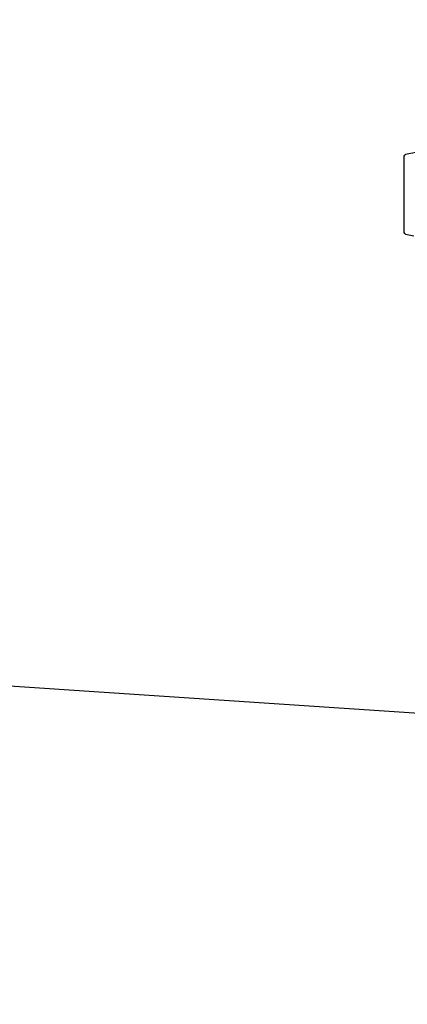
# Model space of a CAD drawing. Header units: millimetres. Extents: x -424979 to 718034, y -72486 to 344972.
# Tile 108 of 256: x 370076 to 371482, y 62484 to 66052. Entities that reach past the tile are written whole.
import ezdxf
from ezdxf.xclip import XClip

# ---------------------------------------------------------------- set-up
doc = ezdxf.new("R2010")
doc.units = ezdxf.units.MM
doc.header["$MEASUREMENT"] = 0
doc.header["$XCLIPFRAME"] = 0
doc.layers.add('0100_001_1_0_Nr_pióra__1', color=7, linetype='Continuous', lineweight=13)
doc.layers.add('IS_KLIM_urządzenia', color=3, linetype='Continuous')
doc.layers.add('Rysunki i obrazki', color=7, linetype='Continuous')
doc.layers.add('K_skropliny', color=7, linetype='SK', lineweight=30, true_color=0x008942)
doc.linetypes.add('SK', pattern='A,13.7,-5.08,["SK",Standard,S=2.54,R=0,X=-2,Y=-1.27],-5.08', length=23.86)
picture_1 = doc.add_image_def('image1.tif', size_in_pixel=(4960, 3508))

# ---------------------------------------------------------------- blocks, each defined once
blk = doc.blocks.new('Rysunek_1_1', base_point=(-285945.3, 74341.7))
at = {"layer": '0100_001_1_0_Nr_pióra__1', "color": 7, "lineweight": 13}
image = blk.add_image(picture_1, insert=(-264947.9, 89188), size_in_units=(41994.7, 29692.6), rotation=180, dxfattribs=at)
image.set_boundary_path([(-0.5, -0.5), (4959.5, 3507.5)])
blk = doc.blocks.new('G$CE471A013')
at = {"linetype": 'Continuous'}
for p, q in [((33.48, 25.63), (34.46, 25.46)), ((34.96, 24.86), (34.96, 13.78)), ((34.46, 13.19), (32.35, 12.82))]:
    blk.add_line(p, q, dxfattribs=at)
at = {"linetype": 'Continuous', "extrusion": (0, 0, -1)}
for centre, start, end in [((-34.36, 24.86), 100, 180), ((-34.36, 13.78), 180, 260)]:
    blk.add_arc(centre, 0.6, start, end, dxfattribs=at)

msp = doc.modelspace()

# ---------------------------------------------------------------- linework, layer by layer
at = {"layer": 'K_skropliny', "ltscale": 0.5}
msp.add_lwpolyline([(371851.7, 63516.2), (365306.1, 63952.9)], dxfattribs=at)

# ---------------------------------------------------------------- block references
at = {"layer": 'IS_KLIM_urządzenia', "xscale": 24, "yscale": 24, "zscale": 24, "rotation": 180}
msp.add_blockref('G$CE471A013', (372309, 65883.3), dxfattribs=at)
at = {"layer": 'Rysunki i obrazki', "color": 151, "linetype": 'Continuous', "lineweight": 20, "true_color": 0x80c2ff}
ref = msp.add_blockref('Rysunek_1_1', (362616, 74341.7), dxfattribs=at)
XClip(ref).set_block_clipping_path([(-306942.6163847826, 59495.4358014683), (-264947.9497181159, 89188.0358014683)])

doc.saveas('drawing.dxf')
